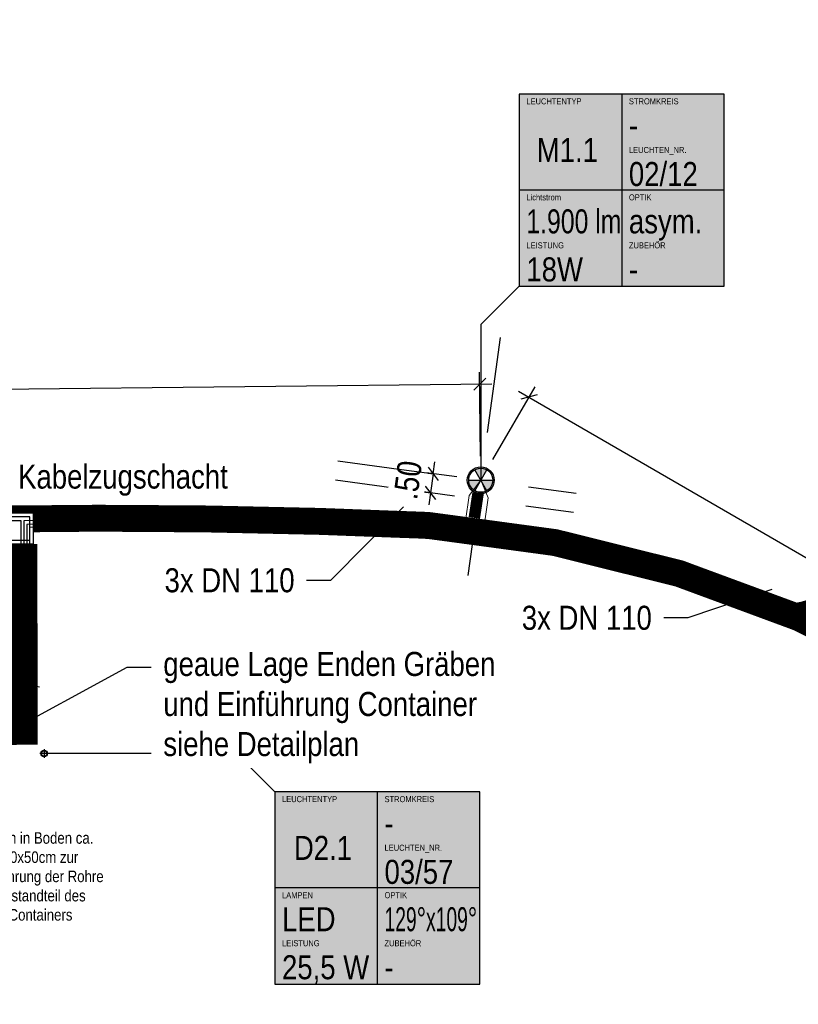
# Model space of a CAD drawing. Header units: metres. Extents: x 32339189 to 32339744, y 5702369 to 5702760.
# Tile 33 of 48: x 32339631 to 32339651, y 5702568 to 5702594. Entities that reach past the tile are written whole.
import ezdxf
from ezdxf import colors
from ezdxf.entities.mleader import LeaderData, LeaderLine
from ezdxf.enums import TextEntityAlignment as Align
from ezdxf.math import Vec2, Vec3

# ---------------------------------------------------------------- set-up
doc = ezdxf.new("R2010")
doc.units = ezdxf.units.M
doc.header["$MEASUREMENT"] = 0
doc.linetypes.add('19', pattern=[0.5, 0.25, -0.25])
for name, color, linetype in [('LRS-Kabel', 5, 'Continuous'), ('LRS_BEL_D2.1_Deckenleuchte', 230, 'Continuous'), ('LRS_BEL_M1.1_Seidenweberleuchte', 10, 'Continuous'), ('LRS_BM', 7, 'Continuous'), ('LRS_Kodierungsfahne_D2.1', 231, 'Continuous'), ('LRS_Kodierungsfahne_M1.1', 41, 'Continuous'), ('LRS_Kodierungsfahnen', 7, 'Continuous'), ('LRS_TXT', 7, 'Continuous')]:
    doc.layers.add(name, color=color, linetype=linetype)
doc.layers.add('LRS-Trasse und Kabelzugschächte', color=252, linetype='Continuous', lineweight=25)
doc.styles.add('lrs-1_0250', font='ARIALN.TTF', dxfattribs={"height": 0.625})
doc.styles.add('lrs-txt', font='ARIALN.TTF', dxfattribs={"height": 1})
doc.dimstyles.new('lrs_1_0250', dxfattribs={"dimtxt": 0.625, "dimasz": 0.3125, "dimexe": 0.3125, "dimexo": 0.625, "dimgap": 0.3125, "dimtad": 1, "dimzin": 5, "dimdsep": 46, "dimtxsty": 'lrs-1_0250', "dimblk1": 'OBLIQUE', "dimblk2": 'OBLIQUE', "dimsah": 1, "dimcen": -0.3125, "dimdle": 0.3125, "dimclrd": 256, "dimclre": 256, "dimclrt": 256, "dimadec": 0, "dimazin": 0, "dimtfac": 1, "dimtix": 1, "dimtmove": 2, "dimatfit": 3, "dimldrblk": 'OBLIQUE', "dimfxl": 1, "dimtolj": 1, "dimtzin": 5, "dimlwd": -1, "dimlwe": -1, "dimarcsym": 0})

# ---------------------------------------------------------------- blocks, each defined once
blk = doc.blocks.new('KZS')
at = {"layer": 'LRS-Trasse und Kabelzugschächte'}
for points in [[(32340487.026, 5702640.324), (32340487.826, 5702640.324), (32340487.826, 5702641.124), (32340487.026, 5702641.124)], [(32340487.126, 5702640.424), (32340487.726, 5702640.424), (32340487.726, 5702641.024), (32340487.126, 5702641.024)]]:
    blk.add_lwpolyline(points, close=True, dxfattribs=at)
blk = doc.blocks.new('_None')
blk = doc.blocks.new('_OBLIQUE')
at = {"color": 0, "linetype": 'ByBlock'}
blk.add_line((-0.5, -0.5), (0.5, 0.5), dxfattribs=at)
blk = doc.blocks.new('*D66')
at = {"layer": 'DEFPOINTS', "color": 0}
for p in [(32339643.087, 5702584.406), (32339643.114, 5702581.906), (32339616.116, 5702581.615)]:
    blk.add_point(p, dxfattribs=at)
at = {"layer": 'LRS_BM'}
for p, q in [((32339643.107, 5702582.531), (32339643.083, 5702584.719)), ((32339615.776, 5702584.112), (32339643.399, 5702584.41)), ((32339616.109, 5702582.24), (32339616.085, 5702584.428))]:
    blk.add_line(p, q, dxfattribs=at)
at = {"layer": 'LRS_BM', "xscale": 0.3125, "yscale": 0.3125, "zscale": 0.3125}
for p, rotation in [((32339643.087, 5702584.406), 0.6181835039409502), ((32339616.089, 5702584.115), 180.6181835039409)]:
    blk.add_blockref('_OBLIQUE', p, dxfattribs=dict(at, rotation=rotation))
at = {"layer": 'LRS_BM', "insert": (32339629.581, 5702584.892), "char_height": 0.625, "attachment_point": 5, "rotation": 0.6182, "style": 'lrs-1_0250', "bg_fill": 3, "box_fill_scale": 1.25, "bg_fill_color": 257, "bg_fill_transparency": 0}
blk.add_mtext('\\A1;27.00', dxfattribs=at)
blk = doc.blocks.new('*D68')
at = {"layer": 'DEFPOINTS', "color": 0}
for p in [(32339643.114, 5702581.906), (32339665.994, 5702571.526), (32339664.739, 5702569.362)]:
    blk.add_point(p, dxfattribs=at)
at = {"layer": 'LRS_BM'}
for p, q in [((32339643.427, 5702582.447), (32339644.525, 5702584.339)), ((32339644.098, 5702584.226), (32339666.264, 5702571.369)), ((32339665.053, 5702569.903), (32339666.151, 5702571.796))]:
    blk.add_line(p, q, dxfattribs=at)
at = {"layer": 'LRS_BM', "xscale": 0.3125, "yscale": 0.3125, "zscale": 0.3125}
for p, rotation in [((32339644.368, 5702584.069), 149.8847156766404), ((32339665.994, 5702571.526), 329.8847156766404)]:
    blk.add_blockref('_OBLIQUE', p, dxfattribs=dict(at, rotation=rotation))
at = {"layer": 'LRS_BM', "insert": (32339655.498, 5702578.344), "char_height": 0.625, "attachment_point": 5, "rotation": 329.8847, "style": 'lrs-1_0250', "bg_fill": 3, "box_fill_scale": 1.25, "bg_fill_color": 257, "bg_fill_transparency": 0}
blk.add_mtext('\\A1;25.00', dxfattribs=at)
blk = doc.blocks.new('LRS_LF_1_250')
blk.add_hatch(color=256).paths.add_polyline_path([(0, 0), (5.333, 0), (5.333, 5), (0, 5)])
at = {"color": 7}
for p, q in [((2.667, 5), (2.667, 0)), ((5.333, 2.5), (0, 2.5))]:
    blk.add_line(p, q, dxfattribs=at)
blk.add_lwpolyline([(0, 0), (5.333, 0), (5.333, 5), (0, 5)], close=True, dxfattribs=at)
at = {"color": 7, "style": 'lrs-txt'}
for tag, height, p in [('LEUCHTENTYP', 0.156, (0.187, 4.812)), ('STROMKREIS', 0.156, (2.854, 4.812)), ('F1', 0.625, (2.854, 4.188)), ('LEUCHTEN_NR.', 0.156, (2.854, 3.546)), ('00/00', 0.625, (2.854, 2.919)), ('LAMPEN', 0.156, (0.187, 2.312)), ('OPTIK', 0.156, (2.854, 2.312)), ('-', 0.625, (0.187, 1.688)), ('-', 0.625, (2.854, 1.688)), ('LEISTUNG', 0.156, (0.187, 1.062)), ('ZUBEHÖR', 0.156, (2.854, 1.062)), ('-W', 0.625, (0.187, 0.438)), ('-', 0.625, (2.854, 0.438))]:
    blk.add_attdef(tag, text='', height=height, dxfattribs=at).set_placement(p, align=Align.MIDDLE_LEFT)
blk.add_attdef('TYP', text='', height=0.625, dxfattribs=at).set_placement((1.253, 3.543), align=Align.MIDDLE_CENTER)
blk = doc.blocks.new('*D88')
at = {"layer": 'DEFPOINTS', "color": 0}
for p in [(32339643.114, 5702581.906), (32339643.047, 5702581.41)]:
    blk.add_point(p, dxfattribs=at)
at = {"layer": 'LRS_BM'}
for p, q in [((32339641.875, 5702582.073), (32339641.917, 5702582.383)), ((32339642.495, 5702581.99), (32339641.565, 5702582.115)), ((32339641.875, 5702582.073), (32339641.808, 5702581.578)), ((32339642.428, 5702581.494), (32339641.498, 5702581.62)), ((32339641.808, 5702581.578), (32339641.766, 5702581.268))]:
    blk.add_line(p, q, dxfattribs=at)
at = {"layer": 'LRS_BM', "xscale": 0.3125, "yscale": 0.3125, "zscale": 0.3125}
for p, rotation in [((32339641.875, 5702582.073), 262.2969151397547), ((32339641.808, 5702581.578), 82.29691513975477)]:
    blk.add_blockref('_OBLIQUE', p, dxfattribs=dict(at, rotation=rotation))
at = {"layer": 'LRS_BM', "insert": (32339641.216, 5702581.91), "char_height": 0.625, "attachment_point": 5, "rotation": 82.2969, "style": 'lrs-1_0250', "bg_fill": 3, "box_fill_scale": 1.25, "bg_fill_color": 257, "bg_fill_transparency": 0}
blk.add_mtext('\\A1;.50', dxfattribs=at)
at = {"layer": 'DEFPOINTS', "color": 0}
blk.add_point((32339641.808, 5702581.578), dxfattribs=at)
blk = doc.blocks.new('LRS_Leuchte_01_1_250')
h = blk.add_hatch(color=256)
h.paths.add_polyline_path([(-0.5, 0, 1), (0.5, 0, 1)])
h.paths.add_polyline_path([(0.45, 0, -1), (-0.45, 0, -1)], flags=16)
h.paths.add_polyline_path([(0, 0), (0.225, 0.39, 0.267949), (-0.225, 0.39)], flags=16)
h.paths.add_polyline_path([(0, 0), (-0.45, 0, 0.267949), (-0.225, -0.39)], flags=0)
h.paths.add_polyline_path([(0.225, -0.39, 0.267949), (0.45, 0), (0, 0)], flags=16)
for p, q in [((-0.225, -0.39), (0.225, 0.39)), ((0.225, -0.39), (-0.225, 0.39)), ((-0.45, 0), (0.45, 0))]:
    blk.add_line(p, q)
for radius in [0.5, 0.45]:
    blk.add_circle((0, 0), radius)

msp = doc.modelspace()

# ---------------------------------------------------------------- linework, layer by layer
at = {"layer": 'LRS-Trasse und Kabelzugschächte', "const_width": 0.4}
msp.add_lwpolyline([(32339675.037, 5702598.821), (32339652.332, 5702578.984, -0.274635), (32339650.323, 5702578.614), (32339648.24, 5702579.384)], format="xyb", dxfattribs=at)
at = {"layer": 'LRS-Trasse und Kabelzugschächte'}
for points, const_width in [([(32339630.681, 5702580.745), (32339630.441, 5702580.743)], 1), ([(32339631.679, 5702581.154), (32339630.852, 5702581.147), (32339630.438, 5702581.143)], 0.2), ([(32339653.074, 5702577.484), (32339651.595, 5702578.224), (32339651.393, 5702578.325), (32339651.304, 5702578.358), (32339650.916, 5702578.501), (32339650.141, 5702578.788), (32339648.589, 5702579.361), (32339648.395, 5702579.433), (32339648.272, 5702579.479), (32339647.888, 5702579.574), (32339647.085, 5702579.774), (32339645.48, 5702580.174), (32339645.079, 5702580.274), (32339645.044, 5702580.283), (32339644.967, 5702580.293), (32339644.763, 5702580.321), (32339643.943, 5702580.432), (32339642.304, 5702580.654), (32339641.894, 5702580.709), (32339641.791, 5702580.723), (32339641.742, 5702580.729), (32339641.565, 5702580.736), (32339640.738, 5702580.766), (32339639.085, 5702580.828), (32339638.982, 5702580.831), (32339638.93, 5702580.833), (32339638.904, 5702580.834), (32339638.898, 5702580.834), (32339638.891, 5702580.835), (32339638.685, 5702580.839), (32339638.271, 5702580.848), (32339637.444, 5702580.866), (32339636.617, 5702580.884), (32339636.204, 5702580.893), (32339636.1, 5702580.895), (32339636.049, 5702580.897), (32339636.023, 5702580.897), (32339636.017, 5702580.897), (32339636.01, 5702580.897), (32339636.01, 5702580.897), (32339635.803, 5702580.899), (32339634.149, 5702580.91), (32339633.322, 5702580.915), (32339633.219, 5702580.916), (32339633.167, 5702580.916), (32339633.141, 5702580.916), (32339633.136, 5702580.916), (32339633.128, 5702580.916), (32339632.921, 5702580.914), (32339632.508, 5702580.911), (32339631.481, 5702580.902)], 0.7), ([(32339631.081, 5702579.249), (32339631.088, 5702575.019), (32339631.08, 5702580.249)], 1)]:
    msp.add_lwpolyline(points, dxfattribs=dict(at, const_width=const_width))

# ---------------------------------------------------------------- block references
at = {"layer": 'LRS-Trasse und Kabelzugschächte', "rotation": 180}
msp.add_blockref('KZS', (64680118.507, 11405221.373), dxfattribs=at)
at = {"layer": 'LRS_Kodierungsfahne_D2.1'}
ref = msp.add_blockref('LRS_LF_1_250', (32339637.756, 5702568.794), dxfattribs=at)
ref.add_attrib('00/00', '03/57', dxfattribs={"layer": 'LRS_Kodierungsfahnen', "height": 0.625, "style": 'lrs-txt'}).set_placement((32339640.61, 5702571.713), align=Align.MIDDLE_LEFT)
ref.add_attrib('LEUCHTEN_NR.', 'LEUCHTEN_NR.', dxfattribs={"layer": 'LRS_Kodierungsfahnen', "height": 0.15625, "style": 'lrs-txt'}).set_placement((32339640.61, 5702572.34), align=Align.MIDDLE_LEFT)
ref.add_attrib('-', '-', dxfattribs={"layer": 'LRS_Kodierungsfahnen', "height": 0.625, "style": 'lrs-txt'}).set_placement((32339640.61, 5702569.231), align=Align.MIDDLE_LEFT)
ref.add_attrib('ZUBEHÖR', 'ZUBEHÖR', dxfattribs={"layer": 'LRS_Kodierungsfahnen', "height": 0.1562, "style": 'lrs-txt'}).set_placement((32339640.61, 5702569.856), align=Align.MIDDLE_LEFT)
ref.add_attrib('-W', '25,5 W', dxfattribs={"layer": 'LRS_Kodierungsfahnen', "height": 0.625, "style": 'lrs-txt'}).set_placement((32339637.944, 5702569.231), align=Align.MIDDLE_LEFT)
ref.add_attrib('LEISTUNG', 'LEISTUNG', dxfattribs={"layer": 'LRS_Kodierungsfahnen', "height": 0.1562, "style": 'lrs-txt'}).set_placement((32339637.944, 5702569.856), align=Align.MIDDLE_LEFT)
ref.add_attrib('-', 'LED', dxfattribs={"layer": 'LRS_Kodierungsfahnen', "height": 0.625, "style": 'lrs-txt'}).set_placement((32339637.944, 5702570.481), align=Align.MIDDLE_LEFT)
ref.add_attrib('LAMPEN', 'LAMPEN', dxfattribs={"layer": 'LRS_Kodierungsfahnen', "height": 0.1562, "style": 'lrs-txt'}).set_placement((32339637.944, 5702571.106), align=Align.MIDDLE_LEFT)
ref.add_attrib('-', '129°x109°', dxfattribs={"layer": 'LRS_Kodierungsfahnen', "height": 0.625, "style": 'lrs-txt', "width": 0.7}).set_placement((32339640.61, 5702570.481), align=Align.MIDDLE_LEFT)
ref.add_attrib('OPTIK', 'OPTIK', dxfattribs={"layer": 'LRS_Kodierungsfahnen', "height": 0.1562, "style": 'lrs-txt'}).set_placement((32339640.61, 5702571.106), align=Align.MIDDLE_LEFT)
ref.add_attrib('F1', '-', dxfattribs={"layer": 'LRS_Kodierungsfahnen', "height": 0.625, "style": 'lrs-txt'}).set_placement((32339640.61, 5702572.981), align=Align.MIDDLE_LEFT)
ref.add_attrib('STROMKREIS', 'STROMKREIS', dxfattribs={"layer": 'LRS_Kodierungsfahnen', "height": 0.1562, "style": 'lrs-txt'}).set_placement((32339640.61, 5702573.606), align=Align.MIDDLE_LEFT)
ref.add_attrib('TYP', 'D2.1', dxfattribs={"layer": 'LRS_Kodierungsfahnen', "height": 0.625, "style": 'lrs-txt'}).set_placement((32339639.009, 5702572.337), align=Align.MIDDLE_CENTER)
ref.add_attrib('LEUCHTENTYP', 'LEUCHTENTYP', dxfattribs={"layer": 'LRS_Kodierungsfahnen', "height": 0.15625, "style": 'lrs-txt'}).set_placement((32339637.944, 5702573.606), align=Align.MIDDLE_LEFT)
at = {"layer": 'LRS_Kodierungsfahne_M1.1'}
ref = msp.add_blockref('LRS_LF_1_250', (32339644.113, 5702586.955), dxfattribs=at)
ref.add_attrib('00/00', '02/12', dxfattribs={"layer": 'LRS_Kodierungsfahnen', "height": 0.625, "style": 'lrs-txt'}).set_placement((32339646.967, 5702589.874), align=Align.MIDDLE_LEFT)
ref.add_attrib('LEUCHTEN_NR.', 'LEUCHTEN_NR.', dxfattribs={"layer": 'LRS_Kodierungsfahnen', "height": 0.15625, "style": 'lrs-txt'}).set_placement((32339646.967, 5702590.501), align=Align.MIDDLE_LEFT)
ref.add_attrib('-', '-', dxfattribs={"layer": 'LRS_Kodierungsfahnen', "height": 0.625, "style": 'lrs-txt'}).set_placement((32339646.967, 5702587.392), align=Align.MIDDLE_LEFT)
ref.add_attrib('ZUBEHÖR', 'ZUBEHÖR', dxfattribs={"layer": 'LRS_Kodierungsfahnen', "height": 0.1562, "style": 'lrs-txt'}).set_placement((32339646.967, 5702588.017), align=Align.MIDDLE_LEFT)
ref.add_attrib('-W', '18W', dxfattribs={"layer": 'LRS_Kodierungsfahnen', "height": 0.625, "style": 'lrs-txt'}).set_placement((32339644.3, 5702587.392), align=Align.MIDDLE_LEFT)
ref.add_attrib('LEISTUNG', 'LEISTUNG', dxfattribs={"layer": 'LRS_Kodierungsfahnen', "height": 0.1562, "style": 'lrs-txt'}).set_placement((32339644.3, 5702588.017), align=Align.MIDDLE_LEFT)
ref.add_attrib('-', '1.900 lm', dxfattribs={"layer": 'LRS_Kodierungsfahnen', "height": 0.625, "style": 'lrs-txt', "width": 0.9}).set_placement((32339644.3, 5702588.642), align=Align.MIDDLE_LEFT)
ref.add_attrib('LAMPEN', 'Lichtstrom', dxfattribs={"layer": 'LRS_Kodierungsfahnen', "height": 0.1562, "style": 'lrs-txt'}).set_placement((32339644.3, 5702589.267), align=Align.MIDDLE_LEFT)
ref.add_attrib('-', 'asym. ', dxfattribs={"layer": 'LRS_Kodierungsfahnen', "height": 0.625, "style": 'lrs-txt'}).set_placement((32339646.967, 5702588.642), align=Align.MIDDLE_LEFT)
ref.add_attrib('OPTIK', 'OPTIK', dxfattribs={"layer": 'LRS_Kodierungsfahnen', "height": 0.1562, "style": 'lrs-txt'}).set_placement((32339646.967, 5702589.267), align=Align.MIDDLE_LEFT)
ref.add_attrib('F1', '-', dxfattribs={"layer": 'LRS_Kodierungsfahnen', "height": 0.625, "style": 'lrs-txt'}).set_placement((32339646.967, 5702591.142), align=Align.MIDDLE_LEFT)
ref.add_attrib('STROMKREIS', 'STROMKREIS', dxfattribs={"layer": 'LRS_Kodierungsfahnen', "height": 0.1562, "style": 'lrs-txt'}).set_placement((32339646.967, 5702591.767), align=Align.MIDDLE_LEFT)
ref.add_attrib('TYP', 'M1.1', dxfattribs={"layer": 'LRS_Kodierungsfahnen', "height": 0.625, "style": 'lrs-txt'}).set_placement((32339645.366, 5702590.498), align=Align.MIDDLE_CENTER)
ref.add_attrib('LEUCHTENTYP', 'LEUCHTENTYP', dxfattribs={"layer": 'LRS_Kodierungsfahnen', "height": 0.15625, "style": 'lrs-txt'}).set_placement((32339644.3, 5702591.767), align=Align.MIDDLE_LEFT)

# ---------------------------------------------------------------- texts
at = {"layer": 'LRS_TXT', "insert": (32339631.661, 5702571.593), "char_height": 0.3, "width": 3.5, "attachment_point": 5, "style": 'lrs-1_0250', "bg_fill": 3, "box_fill_scale": 1.5, "bg_fill_color": 256, "bg_fill_transparency": 0}
msp.add_mtext('Loch in Boden ca. 50x50cm zur Einführung der Rohre Bestandteil des Containers', dxfattribs=at)

# ---------------------------------------------------------------- dimensions: what is measured, and where the dimension line sits
at = {"layer": 'LRS_BM'}
dim = msp.add_aligned_dim(p1=(32339616.116, 5702581.615), p2=(32339643.114, 5702581.906), distance=2.5, dimstyle='lrs_1_0250', override={"dimtfill": 1}, dxfattribs=at)
dim.commit()
dim.dimension.update_dxf_attribs({"geometry": '*D66', "text_midpoint": (32339629.581, 5702584.892)})

# ---------------------------------------------------------------- next in the draw order: linework, layer by layer
at = {"layer": 'LRS_BM', "linetype": '19', "ltscale": 10}
for points in [[(32339643.617, 5702585.622), (32339642.779, 5702579.428)], [(32339639.331, 5702581.913), (32339645.524, 5702581.075)]]:
    msp.add_lwpolyline(points, dxfattribs=at)
at = {"layer": 'LRS_Kodierungsfahne_M1.1', "color": 7}
msp.add_lwpolyline([(32339644.113, 5702586.955), (32339643.113, 5702585.955), (32339643.113, 5702581.905)], dxfattribs=at)

# ---------------------------------------------------------------- next in the draw order: texts
at = {"layer": 'LRS-Trasse und Kabelzugschächte', "color": 7, "insert": (32339631.079, 5702581.499), "char_height": 0.625, "attachment_point": 7, "style": 'lrs-1_0250', "bg_fill": 3, "box_fill_scale": 1.1, "bg_fill_color": 256, "bg_fill_transparency": 0}
msp.add_mtext('Kabelzugschacht', dxfattribs=at)

# ---------------------------------------------------------------- next in the draw order: leaders
at = {"layer": 'LRS-Trasse und Kabelzugschächte', "color": 7}
ml = msp.add_multileader_mtext('Standard', dxfattribs=at)
ml.set_content('3x DN 110', color=7, style='lrs-1_0250')
ml.set_leader_properties(color=256, linetype='ByLayer', lineweight=30)
ml.set_arrow_properties(name='NONE')
ml.build(insert=Vec2(0, 0))
ml.multileader.update_dxf_attribs({"dogleg_length": 0.625, "arrow_head_size": 0.625})
ctx = ml.context
ctx.base_point, ctx.char_height, ctx.arrow_head_size, ctx.landing_gap_size, ctx.plane_origin = Vec3(32339625.66, 5702576.832), 0.625, 0.625, 0.312, Vec3(32339630.841, 5702578.002)
ctx.text_align_type = 2
notes = []
notes.append((ctx, [(0, (1, 1, 0), (32339630.228, 5702576.832), (-1, 0), 0.625, [(0, [(32339631.632, 5702576.522)], 256, [])])]))
ctx.mtext.insert, ctx.mtext.alignment = Vec3(32339629.291, 5702577.15), 3
ctx.mtext.has_bg_fill, ctx.mtext.bg_color, ctx.mtext.bg_scale_factor, ctx.mtext.bg_transparency, ctx.mtext.use_window_bg_color = 1, -1027028792, 1.5, 0, 1
for ctx, leaders in notes:
    for number, flags, end, landing, length, lines in leaders:
        leader = LeaderData()
        leader.index, (leader.has_last_leader_line, leader.has_dogleg_vector, leader.attachment_direction) = number, flags
        leader.last_leader_point, leader.dogleg_vector, leader.dogleg_length = Vec3(end), Vec3(landing), length
        for number, points, colour, breaks in lines:
            line = LeaderLine()
            line.index, line.vertices, line.color, line.breaks = number, Vec3.list(points), colors.encode_raw_color(colour), breaks
            leader.lines.append(line)
        ctx.leaders.append(leader)

# ---------------------------------------------------------------- next in the draw order: linework, layer by layer
at = {"layer": 'LRS-Kabel', "color": 6}
msp.add_lwpolyline([(32339631.162, 5702575.769), (32339631.154, 5702580.849), (32339630.854, 5702580.847)], dxfattribs=at)
at = {"layer": 'LRS-Kabel', "color": 4}
msp.add_lwpolyline([(32339652.299, 5702579.022, -0.274635), (32339650.34, 5702578.661), (32339648.572, 5702579.315), (32339648.378, 5702579.386), (32339648.258, 5702579.431), (32339647.876, 5702579.526), (32339647.073, 5702579.726), (32339645.468, 5702580.126), (32339645.067, 5702580.226), (32339645.035, 5702580.234), (32339644.961, 5702580.244), (32339644.756, 5702580.271), (32339643.936, 5702580.382), (32339642.297, 5702580.604), (32339641.887, 5702580.659), (32339641.785, 5702580.673), (32339641.738, 5702580.68), (32339641.563, 5702580.686), (32339640.736, 5702580.717), (32339639.083, 5702580.778), (32339638.98, 5702580.781), (32339638.928, 5702580.783), (32339638.902, 5702580.784), (32339638.896, 5702580.784), (32339638.89, 5702580.785), (32339638.683, 5702580.789), (32339638.27, 5702580.798), (32339637.443, 5702580.816), (32339636.616, 5702580.834), (32339636.203, 5702580.843), (32339636.099, 5702580.845), (32339636.048, 5702580.847), (32339636.022, 5702580.847), (32339636.016, 5702580.847), (32339636.01, 5702580.847), (32339636.01, 5702580.847), (32339635.803, 5702580.849), (32339634.149, 5702580.86), (32339633.322, 5702580.865), (32339633.218, 5702580.866), (32339633.167, 5702580.866), (32339633.141, 5702580.866), (32339633.136, 5702580.866), (32339633.129, 5702580.866), (32339632.922, 5702580.864), (32339632.508, 5702580.861), (32339631.229, 5702580.85), (32339631.237, 5702575.769)], format="xyb", dxfattribs=at)
at = {"layer": 'LRS_BEL_D2.1_Deckenleuchte'}
for p, q in [((32339631.756, 5702574.908), (32339631.756, 5702574.68)), ((32339631.87, 5702574.794), (32339631.642, 5702574.794))]:
    msp.add_line(p, q, dxfattribs=at)
for radius in [0.0862, 0.075]:
    msp.add_circle((32339631.756, 5702574.794), radius, dxfattribs=at)
at = {"layer": 'LRS_Kodierungsfahne_D2.1', "color": 7}
msp.add_lwpolyline([(32339637.756, 5702573.794), (32339636.756, 5702574.794), (32339631.756, 5702574.794)], dxfattribs=at)

# ---------------------------------------------------------------- next in the draw order: dimensions: what is measured, and where the dimension line sits
at = {"layer": 'LRS_BM'}
dim = msp.add_aligned_dim(p1=(32339643.114, 5702581.906), p2=(32339643.047, 5702581.41), distance=-1.25, dimstyle='lrs_1_0250', override={"dimtfill": 1}, dxfattribs=at)
dim.commit()
dim.dimension.update_dxf_attribs({"geometry": '*D88', "text_midpoint": (32339641.216, 5702581.91)})

# ---------------------------------------------------------------- next in the draw order: linework, layer by layer
at = {"layer": 'LRS-Kabel', "color": 4, "linetype": 'Continuous', "lineweight": 15}
msp.add_lwpolyline([(32339651.391, 5702578.592), (32339651.003, 5702578.736), (32339650.227, 5702579.023), (32339648.676, 5702579.596), (32339648.482, 5702579.668), (32339648.346, 5702579.718), (32339647.948, 5702579.817), (32339647.146, 5702580.017), (32339645.541, 5702580.417), (32339645.139, 5702580.517), (32339645.091, 5702580.529), (32339645.001, 5702580.541), (32339644.796, 5702580.569), (32339643.976, 5702580.68), (32339643.214, 5702580.783), (32339643.304, 5702581.444), (32339643.114, 5702581.906), (32339642.808, 5702581.511), (32339642.719, 5702580.85), (32339642.337, 5702580.901), (32339641.927, 5702580.957), (32339641.825, 5702580.971), (32339641.764, 5702580.979), (32339641.574, 5702580.986), (32339640.747, 5702581.016), (32339639.094, 5702581.077), (32339638.991, 5702581.081), (32339638.939, 5702581.083), (32339638.914, 5702581.084), (32339638.905, 5702581.084), (32339638.897, 5702581.085), (32339638.69, 5702581.089), (32339638.277, 5702581.098), (32339637.45, 5702581.116), (32339636.623, 5702581.134), (32339636.209, 5702581.143), (32339636.106, 5702581.145), (32339636.054, 5702581.146), (32339636.028, 5702581.147), (32339636.021, 5702581.147), (32339636.011, 5702581.147), (32339636.011, 5702581.147), (32339635.805, 5702581.149), (32339634.151, 5702581.16), (32339633.324, 5702581.165), (32339633.22, 5702581.166), (32339633.169, 5702581.166), (32339633.143, 5702581.166), (32339633.136, 5702581.166), (32339633.126, 5702581.166), (32339632.919, 5702581.164), (32339632.506, 5702581.161), (32339630.852, 5702581.147)], dxfattribs=at)
at = {"layer": 'LRS_BM', "linetype": '19', "ltscale": 10}
msp.add_lwpolyline([(32339639.398, 5702582.408), (32339645.591, 5702581.57)], dxfattribs=at)

# ---------------------------------------------------------------- next in the draw order: block references
at = {"layer": 'LRS_BEL_M1.1_Seidenweberleuchte', "xscale": 0.7000000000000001, "yscale": 0.7000000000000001, "zscale": 0.7000000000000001}
msp.add_blockref('LRS_Leuchte_01_1_250', (32339643.114, 5702581.906), dxfattribs=at)

# ---------------------------------------------------------------- next in the draw order: dimensions: what is measured, and where the dimension line sits
at = {"layer": 'LRS_BM'}
dim = msp.add_aligned_dim(p1=(32339643.114, 5702581.906), p2=(32339664.739, 5702569.362), distance=2.501, dimstyle='lrs_1_0250', override={"dimtfill": 1}, dxfattribs=at)
dim.commit()
dim.dimension.update_dxf_attribs({"geometry": '*D68', "text_midpoint": (32339655.498, 5702578.344)})

# ---------------------------------------------------------------- next in the draw order: linework, layer by layer
at = {"layer": 'LRS-Kabel', "color": 6}
msp.add_lwpolyline([(32339652.365, 5702578.946, -0.274635), (32339650.305, 5702578.567), (32339648.537, 5702579.221), (32339648.343, 5702579.292), (32339648.228, 5702579.335), (32339647.852, 5702579.429), (32339647.049, 5702579.629), (32339645.444, 5702580.029), (32339645.043, 5702580.129), (32339645.016, 5702580.135), (32339644.947, 5702580.145), (32339644.742, 5702580.172), (32339643.923, 5702580.283), (32339642.283, 5702580.505), (32339641.874, 5702580.56), (32339641.771, 5702580.574), (32339641.729, 5702580.58), (32339641.559, 5702580.586), (32339640.733, 5702580.617), (32339639.08, 5702580.678), (32339638.976, 5702580.681), (32339638.925, 5702580.683), (32339638.899, 5702580.684), (32339638.893, 5702580.685), (32339638.888, 5702580.685), (32339638.681, 5702580.689), (32339638.268, 5702580.698), (32339637.441, 5702580.716), (32339636.614, 5702580.734), (32339636.201, 5702580.743), (32339636.097, 5702580.745), (32339636.046, 5702580.747), (32339636.02, 5702580.747), (32339636.015, 5702580.747), (32339636.009, 5702580.747), (32339636.009, 5702580.747), (32339635.802, 5702580.749), (32339634.148, 5702580.76), (32339633.321, 5702580.765), (32339633.218, 5702580.766), (32339633.166, 5702580.766), (32339633.14, 5702580.766), (32339633.136, 5702580.766), (32339633.129, 5702580.766), (32339632.923, 5702580.764), (32339632.509, 5702580.761), (32339631.304, 5702580.751), (32339631.312, 5702575.769)], format="xyb", dxfattribs=at)
msp.add_lwpolyline([(32339651.383, 5702578.102), (32339651.296, 5702578.134), (32339650.908, 5702578.278), (32339650.132, 5702578.565), (32339648.58, 5702579.138), (32339648.386, 5702579.21), (32339648.265, 5702579.255), (32339647.882, 5702579.35), (32339647.079, 5702579.55), (32339645.474, 5702579.95), (32339645.073, 5702580.05), (32339645.04, 5702580.058), (32339644.964, 5702580.069), (32339644.759, 5702580.096), (32339643.94, 5702580.207), (32339642.3, 5702580.429), (32339641.89, 5702580.484), (32339641.788, 5702580.498), (32339641.74, 5702580.504), (32339641.564, 5702580.511), (32339640.737, 5702580.542), (32339639.084, 5702580.603), (32339638.981, 5702580.606), (32339638.929, 5702580.608), (32339638.903, 5702580.609), (32339638.897, 5702580.609), (32339638.891, 5702580.61), (32339638.684, 5702580.614), (32339638.271, 5702580.623), (32339637.444, 5702580.641), (32339636.617, 5702580.659), (32339636.203, 5702580.668), (32339636.1, 5702580.67), (32339636.048, 5702580.672), (32339636.022, 5702580.672), (32339636.017, 5702580.672), (32339636.01, 5702580.672), (32339636.01, 5702580.672), (32339635.803, 5702580.674), (32339634.149, 5702580.685), (32339633.322, 5702580.69), (32339633.218, 5702580.691), (32339633.167, 5702580.691), (32339633.141, 5702580.691), (32339633.136, 5702580.691), (32339633.128, 5702580.691), (32339632.922, 5702580.689), (32339632.508, 5702580.686), (32339631.379, 5702580.675), (32339631.387, 5702575.569)], dxfattribs=at)
at = {"layer": 'LRS-Trasse und Kabelzugschächte', "const_width": 0.3}
msp.add_lwpolyline([(32339642.946, 5702580.925), (32339643.044, 5702581.571)], dxfattribs=at)

# ---------------------------------------------------------------- next in the draw order: leaders
at = {"layer": 'LRS-Trasse und Kabelzugschächte', "color": 7}
ml = msp.add_multileader_mtext('Standard', dxfattribs=at)
ml.set_content('3x DN 110', color=7, style='lrs-1_0250')
ml.set_leader_properties(color=256, linetype='ByLayer', lineweight=30)
ml.set_arrow_properties(name='NONE')
ml.build(insert=Vec2(0, 0))
ml.multileader.update_dxf_attribs({"dogleg_length": 0.625, "arrow_head_size": 0.625})
ctx = ml.context
ctx.base_point, ctx.char_height, ctx.arrow_head_size, ctx.landing_gap_size, ctx.plane_origin = Vec3(32339634.64, 5702579.296), 0.625, 0.625, 0.312, Vec3(32339639.821, 5702580.467)
ctx.text_align_type = 2
notes = []
notes.append((ctx, [(0, (1, 1, 0), (32339639.209, 5702579.296), (-1, 0), 0.625, [(0, [(32339641.107, 5702581.214)], 256, [])])]))
ctx.mtext.insert, ctx.mtext.alignment = Vec3(32339638.271, 5702579.614), 3
ctx.mtext.has_bg_fill, ctx.mtext.bg_color, ctx.mtext.bg_scale_factor, ctx.mtext.bg_transparency, ctx.mtext.use_window_bg_color = 1, -1027028792, 1.5, 0, 1
ml = msp.add_multileader_mtext('Standard', dxfattribs=at)
ml.set_content('3x DN 110', color=7, style='lrs-1_0250')
ml.set_leader_properties(color=256, linetype='ByLayer', lineweight=30)
ml.set_arrow_properties(name='NONE')
ml.build(insert=Vec2(0, 0))
ml.multileader.update_dxf_attribs({"dogleg_length": 0.625, "arrow_head_size": 0.625})
ctx = ml.context
ctx.base_point, ctx.char_height, ctx.arrow_head_size, ctx.landing_gap_size, ctx.plane_origin = Vec3(32339643.932, 5702578.321), 0.625, 0.625, 0.312, Vec3(32339649.113, 5702579.491)
ctx.text_align_type = 2
notes.append((ctx, [(0, (1, 1, 0), (32339648.501, 5702578.321), (-1, 0), 0.625, [(0, [(32339650.682, 5702579.061)], 256, [])])]))
ctx.mtext.insert, ctx.mtext.alignment = Vec3(32339647.563, 5702578.638), 3
ctx.mtext.has_bg_fill, ctx.mtext.bg_color, ctx.mtext.bg_scale_factor, ctx.mtext.bg_transparency, ctx.mtext.use_window_bg_color = 1, -1027028792, 1.5, 0, 1
for ctx, leaders in notes:
    for number, flags, end, landing, length, lines in leaders:
        leader = LeaderData()
        leader.index, (leader.has_last_leader_line, leader.has_dogleg_vector, leader.attachment_direction) = number, flags
        leader.last_leader_point, leader.dogleg_vector, leader.dogleg_length = Vec3(end), Vec3(landing), length
        for number, points, colour, breaks in lines:
            line = LeaderLine()
            line.index, line.vertices, line.color, line.breaks = number, Vec3.list(points), colors.encode_raw_color(colour), breaks
            leader.lines.append(line)
        ctx.leaders.append(leader)

# ---------------------------------------------------------------- next in the draw order: leaders
ml = msp.add_multileader_mtext('Standard', dxfattribs=at)
ml.set_content('geaue Lage Enden Gräben\\Pund Einführung Container\\Psiehe Detailplan', color=7, style='lrs-1_0250')
ml.set_leader_properties(color=256, linetype='ByLayer', lineweight=30)
ml.set_arrow_properties(name='NONE')
ml.build(insert=Vec2(0, 0))
ml.multileader.update_dxf_attribs({"dogleg_length": 0.625, "arrow_head_size": 0.625})
ctx = ml.context
ctx.base_point, ctx.char_height, ctx.arrow_head_size, ctx.landing_gap_size, ctx.plane_origin = Vec3(32339634.543, 5702577.037), 0.625, 0.625, 0.312, Vec3(32339639.189, 5702576.715)
notes = []
notes.append((ctx, [(0, (1, 1, 0), (32339633.918, 5702577.037), (1, 0), 0.625, [(0, [(32339629.992, 5702574.908)], 256, [])])]))
ctx.mtext.insert, ctx.mtext.flow_direction = Vec3(32339634.856, 5702577.436), 5
ctx.mtext.has_bg_fill, ctx.mtext.bg_color, ctx.mtext.bg_scale_factor, ctx.mtext.bg_transparency, ctx.mtext.use_window_bg_color = 1, -1027028792, 1.5, 0, 1
for ctx, leaders in notes:
    for number, flags, end, landing, length, lines in leaders:
        leader = LeaderData()
        leader.index, (leader.has_last_leader_line, leader.has_dogleg_vector, leader.attachment_direction) = number, flags
        leader.last_leader_point, leader.dogleg_vector, leader.dogleg_length = Vec3(end), Vec3(landing), length
        for number, points, colour, breaks in lines:
            line = LeaderLine()
            line.index, line.vertices, line.color, line.breaks = number, Vec3.list(points), colors.encode_raw_color(colour), breaks
            leader.lines.append(line)
        ctx.leaders.append(leader)

doc.saveas('drawing.dxf')
